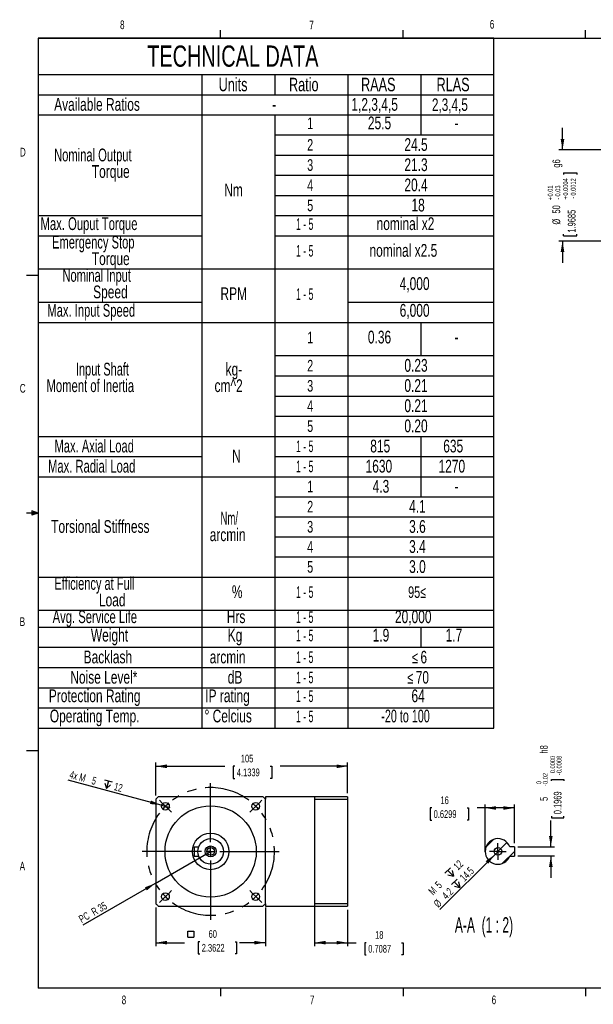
# Model space of a CAD drawing. Extents: x 11 to 421, y 5 to 275.
# Tile 1 of 5: x 11 to 168, y 6 to 275. Entities that reach past the tile are written whole.
import ezdxf
from ezdxf.enums import TextEntityAlignment as Align

# ---------------------------------------------------------------- set-up
doc = ezdxf.new("R2010")
doc.units = 0
doc.header["$PDSIZE"] = -1
doc.linetypes.add('CENTERX2', pattern=[20.32, 12.7, -2.54, 2.54, -2.54])
doc.layers.get('0').update_dxf_attribs({"linetype": 'CONTINUOUS'})
doc.dimstyles.new('SLDDIMSTYLE1', dxfattribs={"dimtxt": 2.116667, "dimasz": 3, "dimexe": 0, "dimexo": 0.0625, "dimgap": 0.529167, "dimtad": 0, "dimlfac": 2, "dimrnd": 1e-09, "dimzin": 12, "dimsah": 1, "dimcen": 0.09, "dimazin": 3, "dimtfac": 1, "dimtofl": 0, "dimtmove": 0, "dimatfit": 3})
doc.dimstyles.new('SLDDIMSTYLE10', dxfattribs={"dimtxt": 2.116667, "dimasz": 3, "dimexe": 0, "dimexo": 0.0625, "dimgap": 0.529167, "dimtad": 1, "dimlfac": 2, "dimrnd": 1e-09, "dimzin": 12, "dimblk1": 'NONE', "dimsah": 1, "dimcen": 0, "dimazin": 3, "dimtfac": 1, "dimtmove": 0, "dimatfit": 3})
doc.dimstyles.new('SLDDIMSTYLE11', dxfattribs={"dimtxt": 2.116667, "dimasz": 3, "dimexe": 0, "dimexo": 0.0625, "dimgap": 0.529167, "dimtad": 0, "dimlfac": 2, "dimrnd": 1e-09, "dimzin": 12, "dimsah": 1, "dimcen": 0.09, "dimazin": 3, "dimtol": 1, "dimtm": 0.02, "dimtfac": 1, "dimtmove": 0, "dimatfit": 3})
doc.dimstyles.new('SLDDIMSTYLE7', dxfattribs={"dimtxt": 2.116667, "dimasz": 3, "dimexe": 0, "dimexo": 0.0625, "dimgap": 0.529167, "dimtad": 0, "dimlfac": 2, "dimrnd": 1e-09, "dimzin": 12, "dimsah": 1, "dimcen": 0.09, "dimazin": 3, "dimtol": 1, "dimtp": 0.01, "dimtm": 0.03, "dimtfac": 1, "dimtmove": 0, "dimatfit": 3})
doc.dimstyles.new('SLDDIMSTYLE9', dxfattribs={"dimtxt": 2.116667, "dimasz": 3, "dimexe": 0, "dimexo": 0.0625, "dimgap": 0.529167, "dimtad": 1, "dimlfac": 2, "dimrnd": 1e-09, "dimzin": 12, "dimsah": 1, "dimcen": 0, "dimazin": 3, "dimtfac": 1, "dimtofl": 0, "dimtmove": 0, "dimatfit": 3})

# ---------------------------------------------------------------- blocks, each defined once
blk = doc.blocks.new('SW_TABLEANNOTATION_1')
at = {"color": 0, "linetype": 'CONTINUOUS'}
for p, q in [((0, 0), (0, -189.04)), ((124.88, 0), (0, 0)), ((124.88, -189.04), (124.88, 0)), ((0, -10), (124.88, -10)), ((44.88, -10), (44.88, -189.04)), ((64.88, -10), (64.88, -15.53)), ((84.88, -10), (84.88, -189.04)), ((104.88, -10), (104.88, -26.53)), ((0, -15.53), (124.88, -15.53)), ((0, -21.03), (124.88, -21.03)), ((64.88, -21.03), (64.88, -189.04)), ((64.88, -26.53), (124.88, -26.53)), ((64.88, -32.05), (124.88, -32.05)), ((64.88, -37.58), (124.88, -37.58)), ((64.88, -43.1), (124.88, -43.1)), ((0, -48.63), (44.88, -48.63)), ((64.88, -48.63), (124.88, -48.63)), ((0, -54.15), (44.88, -54.15)), ((64.88, -54.15), (124.88, -54.15)), ((0, -63.27), (124.88, -63.27)), ((0, -72.38), (44.88, -72.38)), ((84.88, -72.38), (124.88, -72.38)), ((0, -77.9), (124.88, -77.9)), ((104.88, -77.9), (104.88, -87.01)), ((64.88, -87.01), (124.88, -87.01)), ((64.88, -92.54), (124.88, -92.54)), ((64.88, -98.07), (124.88, -98.07)), ((64.88, -103.59), (124.88, -103.59)), ((0, -109.12), (124.88, -109.12)), ((104.88, -109.12), (104.88, -125.67)), ((0, -114.64), (44.88, -114.64)), ((64.88, -114.64), (124.88, -114.64)), ((0, -120.17), (124.88, -120.17)), ((64.88, -125.67), (124.88, -125.67)), ((64.88, -131.17), (124.88, -131.17)), ((64.88, -136.67), (124.88, -136.67)), ((64.88, -142.17), (124.88, -142.17)), ((0, -147.67), (124.88, -147.67)), ((0, -156.78), (124.88, -156.78)), ((0, -161.37), (124.88, -161.37)), ((104.88, -161.37), (104.88, -166.89)), ((0, -166.89), (124.88, -166.89)), ((0, -172.46), (124.88, -172.46)), ((0, -177.99), (124.88, -177.99)), ((0, -183.51), (124.88, -183.51)), ((0, -189.04), (124.88, -189.04))]:
    blk.add_line(p, q, dxfattribs=at)
for s, height, width, p in [('TECHNICAL DATA', 5.8208, 0.7, (29.89, -9.6)), ('Units', 3.704, 0.7, (49.45, -15.69)), ('Ratio', 3.704, 0.7, (68.73, -15.69)), ('RAAS', 3.704, 0.7, (88.48, -15.69)), ('RLAS', 3.704, 0.7, (109.17, -15.69)), ('Available Ratios', 3.5, 0.7, (4.37, -20.97)), ('-', 3.5, 0.7, (64.1, -20.97)), ('1,2,3,4,5', 3.5, 0.7, (85.83, -20.97)), ('2,3,4,5', 3.44, 0.7, (107.9, -21)), ('25.5', 3.5, 0.7, (90.35, -26.04)), ('1', 3.17, 0.7, (73.71, -25.89)), ('-', 3.5, 0.7, (114.1, -26.04)), ('2', 3.17, 0.7, (73.71, -31.8)), ('24.5', 3.5, 0.7, (100.35, -31.98)), ('Nominal Output ', 3.5, 0.653333, (4.36, -34.83)), ('Torque', 3.5, 0.7, (14.69, -39.35)), ('3', 3.17, 0.7, (73.71, -37.32)), ('21.3', 3.5, 0.7, (100.35, -37.51)), ('Nm', 3.5, 0.7, (50.97, -44.41)), ('4', 3.17, 0.7, (73.71, -42.85)), ('20.4', 3.5, 0.7, (100.35, -43.04)), ('5', 3.17, 0.7, (73.71, -48.38)), ('18', 3.5, 0.7, (102.29, -48.56)), ('Max. Ouput Torque', 3.5, 0.658824, (0.64, -53.65)), ('1 - 5', 3.175, 0.56, (70.66, -53.51)), ('nominal x2', 3.5, 0.7, (92.73, -53.65)), ('Emergency Stop ', 3.5, 0.653333, (3.79, -58.71)), ('nominal x2.5', 3.5, 0.7, (90.79, -60.97)), ('Torque', 3.5, 0.7, (14.69, -63.24)), ('1 - 5', 3.175, 0.56, (70.66, -60.83)), ('Nominal Input ', 3.5, 0.65, (6.65, -67.82)), ('4,000', 3.5, 0.7, (99.06, -70.08)), ('Speed', 3.5, 0.7, (15.05, -72.35)), ('RPM', 3.5, 0.7, (49.94, -72.85)), ('1 - 5', 3.175, 0.56, (70.66, -72.7)), ('Max. Input Speed', 3.5, 0.65625, (2.5, -77.4)), ('6,000', 3.5, 0.7, (99.06, -77.4)), ('1', 3.17, 0.7, (73.71, -84.58)), ('0.36', 3.5, 0.7, (90.35, -84.72)), ('-', 3.5, 0.7, (114.1, -84.72)), ('Input Shaft ', 3.5, 0.641667, (10.34, -93.51)), ('kg-', 3.5, 0.7, (51.36, -93.51)), ('2', 3.17, 0.7, (73.71, -92.29)), ('0.23', 3.5, 0.7, (100.35, -92.47)), ('Moment of Inertia', 3.5, 0.658824, (2.28, -98.04)), ('cm^ 2', 3.5, 0.7, (48.32, -98.04)), ('3', 3.17, 0.7, (73.71, -97.81)), ('0.21', 3.5, 0.7, (100.35, -98)), ('4', 3.17, 0.7, (73.71, -103.34)), ('0.21', 3.5, 0.7, (100.35, -103.52)), ('5', 3.17, 0.7, (73.71, -108.86)), ('0.20', 3.5, 0.7, (100.35, -109.05)), ('Max. Axial Load', 3.5, 0.653333, (4.47, -114.58)), ('1 - 5', 3.175, 0.56, (70.66, -114.39)), ('815', 3.5, 0.7, (91, -114.58)), ('635', 3.5, 0.7, (111, -114.58)), ('N', 3.5, 0.7, (53.15, -117.34)), ('Max. Radial Load', 3.5, 0.65625, (2.7, -120.1)), ('1 - 5', 3.175, 0.56, (70.66, -119.91)), ('1630', 3.5, 0.7, (89.71, -120.1)), ('1270', 3.5, 0.7, (109.71, -120.1)), ('1', 3.17, 0.7, (73.71, -125.43)), ('4.3', 3.5, 0.7, (91.65, -125.61)), ('-', 3.5, 0.7, (114.1, -125.61)), ('2', 3.17, 0.7, (73.71, -130.93)), ('4.1', 3.5, 0.7, (101.65, -131.11)), ('Nm/  ', 3.5, 0.56, (49.95, -134.35)), ('Torsional Stiffness', 3.5, 0.7, (3.55, -136.61)), ('3.6', 3.5, 0.7, (101.65, -136.61)), ('arcmin', 3.5, 0.7, (47, -138.88)), ('3', 3.17, 0.7, (73.71, -136.43)), ('3.4', 3.5, 0.7, (101.65, -142.11)), ('4', 3.17, 0.7, (73.71, -141.93)), ('3.0', 3.5, 0.7, (101.65, -147.61)), ('5', 3.17, 0.7, (73.71, -147.43)), ('Efficiency at Full ', 3.5, 0.644737, (4.42, -152.22)), ('%', 3.5, 0.7, (53.07, -154.49)), ('1 - 5', 3.175, 0.56, (70.66, -154.34)), ('95≤', 3.175, 0.7, (101.37, -154.34)), ('Load', 3.5, 0.7, (16.64, -156.75)), ('Avg. Service Life', 3.5, 0.658824, (3.95, -161.34)), ('Hrs', 3.5, 0.7, (51.68, -161.34)), ('1 - 5', 3.175, 0.56, (70.66, -161.19)), ('20,000', 3.5, 0.7, (97.77, -161.34)), ('Weight', 3.5, 0.7, (14.43, -166.39)), ('Kg', 3.5, 0.7, (51.93, -166.39)), ('1.9', 3.5, 0.7, (91.65, -166.39)), ('1.7', 3.5, 0.7, (111.65, -166.39)), ('1 - 5', 3.175, 0.56, (70.66, -166.24)), ('Backlash', 3.5, 0.7, (12.44, -172.37)), ('arcmin', 3.5, 0.7, (47, -172.37)), ('1 - 5', 3.175, 0.56, (70.66, -172.19)), ('≤', 3.17, 0.7, (102.45, -172.25)), ('6', 3.44, 0.7, (104.77, -172.36)), ('Noise Level*', 3.5, 0.7, (8.79, -177.92)), ('dB', 3.5, 0.7, (51.94, -177.92)), ('1 - 5', 3.175, 0.56, (70.66, -177.73)), ('≤', 3.17, 0.7, (101.18, -177.8)), ('70', 3.44, 0.7, (103.5, -177.91)), ('Protection Rating', 3.5, 0.7, (2.9, -183.01)), ('IP rating', 3.5, 0.7, (45.78, -183.01)), ('1 - 5', 3.175, 0.56, (70.66, -182.87)), ('64', 3.5, 0.7, (102.29, -183.01)), ('Operating Temp.', 3.5, 0.7, (3.18, -188.54)), ('%%d', 3.5, 0.7, (45.59, -188.54)), ('Celcius', 3.5, 0.7, (47.81, -188.54)), ('1 - 5', 3.175, 0.56, (70.66, -188.39)), ('-20 to 100', 3.5, 0.63, (94.03, -188.54))]:
    blk.add_text(s, height=height, dxfattribs=dict(at, width=width)).set_placement(p, align=Align.BOTTOM_LEFT)
blk = doc.blocks.new('*D26')
at = {"color": 7, "linetype": 'CONTINUOUS'}
for p, q in [((159.59, 239.69), (159.59, 245.69)), ((194.62, 239.69), (158.59, 239.69)), ((159.85, 233.39), (163.55, 233.39)), ((159.85, 233.39), (159.85, 232.96)), ((163.55, 233.39), (163.55, 232.96)), ((159.85, 216.15), (159.85, 216.58)), ((159.85, 216.15), (163.55, 216.15)), ((163.55, 216.15), (163.55, 216.58)), ((194.62, 214.69), (158.59, 214.69)), ((159.59, 214.69), (159.59, 208.69))]:
    blk.add_line(p, q, dxfattribs=at)
for points in [[(159.59, 239.69), (160.09, 242.69), (159.09, 242.69)], [(159.59, 214.69), (159.09, 211.69), (160.09, 211.69)]]:
    blk.add_solid(points, dxfattribs=at)
at = {"color": 7, "linetype": 'CONTINUOUS', "width": 0.7}
for s, height, p in [(' g6', 2.117, (159.59, 234.25)), ('0.0004', 1.323, (161.48, 227.16)), ('0.0012', 1.323, (163.58, 227.16)), ('0.01', 1.323, (157.27, 226.91)), ('0.03', 1.323, (159.37, 226.91)), ('+', 1.32, (161.48, 226.09)), ('-', 1.32, (163.58, 226.34)), ('+', 1.32, (157.27, 225.85)), ('50', 2.117, (159.59, 222.24)), ('-', 1.32, (159.37, 226.09)), ('1.9685', 2.117, (163.8, 217.01)), ('%%c', 2.117, (159.59, 219.21))]:
    blk.add_text(s, height=height, rotation=90, dxfattribs=at).set_placement(p, align=Align.BOTTOM_LEFT)
blk = doc.blocks.new('*D36')
at = {"color": 7, "linetype": 'CONTINUOUS'}
for p, q in [((91.66, 35.14), (91.66, 21.47)), ((100.66, 31.47), (100.66, 21.47)), ((91.66, 22.47), (100.66, 22.47)), ((100.66, 22.47), (103.08, 22.47)), ((105.82, 22.47), (105.39, 22.47)), ((105.39, 22.47), (105.39, 19.1)), ((115.5, 22.47), (115.93, 22.47)), ((115.93, 22.47), (115.93, 19.1)), ((105.39, 19.1), (105.82, 19.1)), ((115.93, 19.1), (115.5, 19.1))]:
    blk.add_line(p, q, dxfattribs=at)
for points in [[(91.66, 22.47), (94.66, 21.97), (94.66, 22.97)], [(100.66, 22.47), (97.66, 22.97), (97.66, 21.97)]]:
    blk.add_solid(points, dxfattribs=at)
at = {"color": 7, "linetype": 'CONTINUOUS', "width": 0.7}
for s, p in [('18', (108.24, 22.89, -3.95)), ('0.7087', (106.36, 19.1, -3.95))]:
    blk.add_text(s, height=2.117, rotation=360, dxfattribs=at).set_placement(p, align=Align.BOTTOM_LEFT)
blk = doc.blocks.new('SW_SYMBOL_MOD_BOX')
at = {"color": 0, "linetype": 'CONTINUOUS'}
for p, q in [((200, 200), (200, 800)), ((200, 800), (800, 800)), ((200, 200), (800, 200)), ((800, 800), (800, 200))]:
    blk.add_line(p, q, dxfattribs=at)
blk = doc.blocks.new('*D37')
at = {"color": 7, "linetype": 'CONTINUOUS'}
for p, q in [((48.16, 32.13), (48.16, 21.47)), ((78.16, 32.13), (78.16, 21.47)), ((48.16, 22.47), (55.98, 22.47)), ((60.19, 22.74), (59.76, 22.74)), ((59.76, 22.74), (59.76, 19.37)), ((69.86, 22.74), (70.29, 22.74)), ((70.29, 22.74), (70.29, 19.37)), ((78.16, 22.47), (71.04, 22.47)), ((59.76, 19.37), (60.19, 19.37)), ((70.29, 19.37), (69.86, 19.37))]:
    blk.add_line(p, q, dxfattribs=at)
for points in [[(48.16, 22.47), (51.16, 21.97), (51.16, 22.97)], [(78.16, 22.47), (75.16, 22.97), (75.16, 21.97)]]:
    blk.add_solid(points, dxfattribs=at)
at = {"color": 7, "linetype": 'CONTINUOUS', "xscale": 0.0027037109, "yscale": 0.0027037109, "zscale": 0.0027037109}
blk.add_blockref('SW_SYMBOL_MOD_BOX', (56.41, 23.46), dxfattribs=at)
at = {"color": 7, "linetype": 'CONTINUOUS', "width": 0.7}
for s, p in [('60', (62.6, 23.16, -3.95)), ('2.3622', (60.72, 19.37, -3.95))]:
    blk.add_text(s, height=2.117, rotation=360, dxfattribs=at).set_placement(p, align=Align.BOTTOM_LEFT)
blk = doc.blocks.new('*D38')
at = {"color": 7, "linetype": 'CONTINUOUS'}
for q in [(63.16, 47.47), (28.13, 27.24)]:
    blk.add_line((48, 38.72), q, dxfattribs=at)
blk.add_solid([(48, 38.72), (45.16, 37.65), (45.66, 36.78)], dxfattribs=at)
at = {"color": 7, "linetype": 'CONTINUOUS', "width": 0.7}
for s, p in [('R 35', (31.57, 29.22, -3.95)), ('PC', (28.13, 27.24, -3.95))]:
    blk.add_text(s, height=2.117, rotation=30, dxfattribs=at).set_placement(p, align=Align.BOTTOM_LEFT)
blk = doc.blocks.new('SW_SYMBOL_HOLE_DEPTH')
at = {"color": 0, "linetype": 'CONTINUOUS'}
for p, q in [((0, 875), (800, 875)), ((100, 555), (400, 75)), ((400, 875), (400, 75)), ((700, 555), (400, 75))]:
    blk.add_line(p, q, dxfattribs=at)
blk = doc.blocks.new('*D39')
at = {"color": 7, "linetype": 'CONTINUOUS'}
for q in [(24.16, 66.98), (51.99, 59.52)]:
    blk.add_line((49.58, 60.16), q, dxfattribs=at)
blk.add_solid([(49.58, 60.16), (46.81, 61.42), (46.55, 60.46)], dxfattribs=at)
at = {"color": 7, "linetype": 'CONTINUOUS', "xscale": 0.0027037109, "yscale": 0.0027037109, "zscale": 0.0027037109, "rotation": 345}
blk.add_blockref('SW_SYMBOL_HOLE_DEPTH', (33.48, 64.77), dxfattribs=at)
at = {"color": 7, "linetype": 'CONTINUOUS', "width": 0.7}
for s, height, p in [('4x M', 2.117, (24.15, 66.97, -3.95)), ('5', 2.12, (30.23, 65.34, -3.95)), ('12', 2.117, (36.33, 63.71, -3.95))]:
    blk.add_text(s, height=height, rotation=-15, dxfattribs=at).set_placement(p, align=Align.BOTTOM_LEFT)
blk = doc.blocks.new('_NONE')
blk = doc.blocks.new('*D40')
at = {"color": 7, "linetype": 'CONTINUOUS'}
for p, q in [((48.16, 62.8), (48.16, 71.79)), ((48.16, 70.79), (67.07, 70.79)), ((69.81, 70.79), (69.38, 70.79)), ((69.38, 70.79), (69.38, 67.43)), ((79.48, 70.79), (79.91, 70.79)), ((79.91, 70.79), (79.91, 67.43)), ((100.66, 70.79), (82.23, 70.79)), ((100.66, 63.47), (100.66, 71.79)), ((69.38, 67.43), (69.81, 67.43)), ((79.91, 67.43), (79.48, 67.43))]:
    blk.add_line(p, q, dxfattribs=at)
for points in [[(48.16, 70.79), (51.16, 70.29), (51.16, 71.29)], [(100.66, 70.79), (97.66, 71.29), (97.66, 70.29)]]:
    blk.add_solid(points, dxfattribs=at)
at = {"color": 7, "linetype": 'CONTINUOUS', "width": 0.7}
for s, p in [('105', (71.44, 71.22, -3.95)), ('4.1339', (70.35, 67.43, -3.95))]:
    blk.add_text(s, height=2.117, rotation=360, dxfattribs=at).set_placement(p, align=Align.BOTTOM_LEFT)
blk = doc.blocks.new('SW_CENTERMARKSYMBOL_5')
at = {"color": 0, "linetype": 'CONTINUOUS'}
for p, q in [((12.37, 14.87), (12.37, 31.12)), ((-0.88, 25.63), (-1.63, 26.38)), ((0, 24.75), (-0.88, 25.63)), ((0, 24.75), (0.88, 23.86)), ((24.75, 24.75), (23.86, 23.86)), ((24.75, 24.75), (25.63, 25.63)), ((25.63, 25.63), (26.38, 26.38)), ((0.88, 23.86), (1.63, 23.12)), ((23.86, 23.86), (23.12, 23.12)), ((12.37, 12.37), (12.37, 13.62)), ((9.87, 12.37), (-6.38, 12.37)), ((12.37, 12.37), (11.12, 12.37)), ((12.37, 12.37), (12.37, 11.12)), ((12.37, 12.37), (13.62, 12.37)), ((14.87, 12.37), (31.12, 12.37)), ((12.37, 9.87), (12.37, -6.38)), ((0, 0), (-0.88, -0.88)), ((0, 0), (0.88, 0.88)), ((0.88, 0.88), (1.63, 1.63)), ((23.86, 0.88), (23.12, 1.63)), ((24.75, 0), (23.86, 0.88)), ((24.75, 0), (25.63, -0.88)), ((-0.88, -0.88), (-1.63, -1.63)), ((25.63, -0.88), (26.38, -1.63))]:
    blk.add_line(p, q, dxfattribs=at)
at = {"color": 0, "linetype": 'CENTERX2'}
for start, end in [(53.1851, 126.8149), (143.1851, 216.8149), (323.1851, 36.8149), (233.1851, 306.8149)]:
    blk.add_arc((12.37, 12.37), 17.5, start, end, dxfattribs=at)
at = {"color": 0, "linetype": 'CONTINUOUS'}
for start, end in [(135, 139.0926), (130.9074, 135), (45, 49.0926), (40.9074, 45), (220.9074, 225), (225, 229.0926), (310.9074, 315), (315, 319.0926)]:
    blk.add_arc((12.37, 12.37), 17.5, start, end, dxfattribs=at)
blk = doc.blocks.new('*D42')
at = {"color": 7, "linetype": 'CONTINUOUS'}
for p, q in [((123.75, 59.37), (123.32, 59.37)), ((123.32, 59.37), (123.32, 56.01)), ((133.42, 59.37), (133.85, 59.37)), ((133.85, 59.37), (133.85, 56.01)), ((138.39, 59.37), (136.16, 59.37)), ((138.39, 48.47), (138.39, 60.37)), ((146.39, 59.37), (138.39, 59.37)), ((146.39, 49.72), (146.39, 60.37)), ((123.32, 56.01), (123.75, 56.01)), ((133.85, 56.01), (133.42, 56.01))]:
    blk.add_line(p, q, dxfattribs=at)
for points in [[(138.39, 59.37), (141.39, 58.87), (141.39, 59.87)], [(146.39, 59.37), (143.39, 59.87), (143.39, 58.87)]]:
    blk.add_solid(points, dxfattribs=at)
at = {"color": 7, "linetype": 'CONTINUOUS', "width": 0.7}
for s, p in [('16', (126.16, 59.8, 0.05)), ('0.6299', (124.28, 56.01, 0.05))]:
    blk.add_text(s, height=2.117, dxfattribs=at).set_placement(p, align=Align.BOTTOM_LEFT)
blk = doc.blocks.new('*D43')
at = {"color": 7, "linetype": 'CONTINUOUS'}
for p, q in [((156.59, 66.79), (156.59, 67.22)), ((156.59, 67.22), (159.95, 67.22)), ((159.95, 67.22), (159.95, 66.79)), ((156.59, 57.12), (156.59, 56.69)), ((156.59, 56.69), (159.95, 56.69)), ((159.95, 56.69), (159.95, 57.12)), ((156.39, 48.72), (156.39, 55.94)), ((147.39, 48.72), (157.39, 48.72)), ((147.39, 46.22), (157.39, 46.22)), ((156.39, 46.22), (156.39, 40.22))]:
    blk.add_line(p, q, dxfattribs=at)
for points in [[(156.39, 48.72), (156.89, 51.72), (155.89, 51.72)], [(156.39, 46.22), (155.89, 43.22), (156.89, 43.22)]]:
    blk.add_solid(points, dxfattribs=at)
at = {"color": 7, "linetype": 'CONTINUOUS', "width": 0.7}
for s, height, p in [('h8', 2.117, (156.16, 74.28, 32.55)), ('0.0000', 1.323, (157.96, 68.91, 32.55)), ('0.0008', 1.323, (159.72, 68.91, 32.55)), ('0.02', 1.323, (155.93, 65.94, 32.55)), ('-', 1.32, (159.72, 68.32, 32.55)), ('0', 1.32, (154.16, 65.94, 32.55)), ('-', 1.32, (155.93, 65.35, 32.55)), ('5', 2.12, (156.16, 61.29, 32.55)), ('0.1969', 2.117, (159.95, 57.65, 32.55))]:
    blk.add_text(s, height=height, rotation=90, dxfattribs=at).set_placement(p, align=Align.BOTTOM_LEFT)
blk = doc.blocks.new('*D44')
at = {"color": 7, "linetype": 'CONTINUOUS'}
for q in [(125.95, 31.53), (142.78, 48.35)]:
    blk.add_line((141.01, 46.58), q, dxfattribs=at)
blk.add_solid([(141.01, 46.58), (138.53, 44.81), (139.24, 44.11)], dxfattribs=at)
at = {"color": 7, "linetype": 'CONTINUOUS', "xscale": 0.0027037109, "yscale": 0.0027037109, "zscale": 0.0027037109, "rotation": 45}
for p in [(129.06, 39.8), (130.83, 36.7)]:
    blk.add_blockref('SW_SYMBOL_HOLE_DEPTH', p, dxfattribs=at)
at = {"color": 7, "linetype": 'CONTINUOUS', "width": 0.7}
for s, height, p in [('12', 2.117, (131.41, 41.74, 32.55)), ('14.5', 2.117, (133.18, 38.63, 32.55)), ('M', 2.12, (124.56, 34.89, 32.55)), ('5', 2.12, (126.4, 36.72, 32.55)), ('4.2', 2.117, (128.27, 33.72, 32.55)), ('%%c', 2.117, (126.01, 31.47, 32.55))]:
    blk.add_text(s, height=height, rotation=45, dxfattribs=at).set_placement(p, align=Align.BOTTOM_LEFT)
blk = doc.blocks.new('SW_CENTERMARKSYMBOL_6')
at = {"color": 0, "linetype": 'CONTINUOUS'}
for p, q in [((-1.25, 0), (-2.3, 0)), ((0, 0), (-1.25, 0)), ((0, 1.25), (0, 2.3)), ((0, 0), (0, 1.25)), ((0, 0), (0, -1.25)), ((0, 0), (1.25, 0)), ((1.25, 0), (2.3, 0)), ((0, -1.25), (0, -2.3))]:
    blk.add_line(p, q, dxfattribs=at)

msp = doc.modelspace()

# ---------------------------------------------------------------- linework, layer by layer
at = {"color": 7, "linetype": 'CONTINUOUS'}
for p, q in [((15.9068, 270.3087), (415.9568, 270.3087)), ((15.9068, 270.3087), (15.9068, 9.9587)), ((65.9067, 270.3087), (65.9067, 272.4626)), ((115.9129, 270.3087), (115.9129, 272.4626)), ((165.9192, 270.3087), (165.9192, 272.4626)), ((15.9068, 205.2212), (12.7318, 205.2212)), ((14.2004, 140.7435), (14.2004, 139.5602)), ((15.9068, 140.1337), (14.2004, 140.7435)), ((15.9068, 140.1337), (14.2004, 140.3632)), ((15.9068, 140.1337), (12.7318, 140.1337)), ((15.9068, 140.1337), (14.2004, 139.8718)), ((15.9068, 140.1337), (14.2004, 139.5602)), ((15.9068, 75.0462), (12.7318, 75.0462)), ((77.4974, 62.4653), (48.8225, 62.4653)), ((91.66, 62.4653), (78.16, 62.4653)), ((78.16, 62.4653), (78.16, 61.8027)), ((91.66, 62.4653), (91.66, 61.8027)), ((100.66, 62.4653), (91.66, 62.4653)), ((100.66, 62.4653), (100.66, 61.8027)), ((48.16, 61.8027), (48.16, 33.1278)), ((78.16, 33.1278), (78.16, 61.8027)), ((91.66, 61.8027), (100.66, 61.8027)), ((91.66, 61.8027), (91.66, 47.4653)), ((100.66, 61.8027), (100.66, 33.1278)), ((58.66, 48.7153), (58.66, 46.2153)), ((58.66, 48.7153), (59.8908, 48.7153)), ((138.3918, 47.4653), (138.3918, 50.9653)), ((138.6053, 48.6689), (140.6882, 50.7518)), ((142.7757, 48.3492), (144.3667, 49.9402)), ((146.3918, 48.7153), (145.161, 48.7153)), ((146.3918, 48.7153), (146.3918, 46.2153)), ((58.66, 46.2153), (59.8908, 46.2153)), ((91.66, 47.4653), (91.66, 33.1278)), ((143.0954, 44.1787), (146.3918, 47.4752)), ((145.161, 46.2153), (146.3918, 46.2153)), ((48.8225, 32.4653), (77.4974, 32.4653)), ((78.16, 33.1278), (78.16, 32.4653)), ((78.16, 32.4653), (91.66, 32.4653)), ((100.66, 33.1278), (91.66, 33.1278)), ((91.66, 33.1278), (91.66, 32.4653)), ((91.66, 32.4653), (100.66, 32.4653)), ((100.66, 33.1278), (100.66, 32.4653)), ((415.9568, 9.9587), (15.9068, 9.9587)), ((65.9067, 9.9587), (65.9067, 7.8048)), ((115.9129, 9.9587), (115.9129, 7.8048)), ((165.9192, 9.9587), (165.9192, 7.8048))]:
    msp.add_line(p, q, dxfattribs=at)
for centre, radius in [((50.7856, 59.8397), 1.05), ((63.16, 47.4653), 12.5), ((75.5344, 59.8397), 1.05), ((63.16, 47.4653), 5), ((63.16, 47.4653), 3.5), ((63.16, 47.4653), 1.5), ((63.16, 47.4653), 1.05), ((141.8918, 47.4653), 1.05), ((50.7856, 35.0909), 1.05), ((75.5344, 35.0909), 1.05)]:
    msp.add_circle(centre, radius, dxfattribs=at)
for centre, radius, start, end in [((63.16, 47.4653), 20.75, 133.706268, 136.293732), ((63.16, 47.4653), 20.75, 43.706268, 46.293732), ((141.8918, 47.4653), 3.5, 20.924832, 339.075168), ((63.16, 47.4653), 20.75, 223.706268, 226.293732), ((63.16, 47.4653), 20.75, 313.706268, 316.293732)]:
    msp.add_arc(centre, radius, start, end, dxfattribs=at)
msp.add_point((138.3918, 47.4653), dxfattribs=at)

# ---------------------------------------------------------------- block references
for name, p in [('SW_TABLEANNOTATION_1', (15.9068, 270.3154)), ('SW_CENTERMARKSYMBOL_5', (50.7856, 35.0909)), ('SW_CENTERMARKSYMBOL_6', (141.8918, 47.4653))]:
    msp.add_blockref(name, p, dxfattribs=at)

# ---------------------------------------------------------------- texts
for s, height, width, p in [('8', 2.3813, 0.7, (38.3309, 272.0505)), ('6', 2.3813, 0.7, (139.6667, 272.1838)), ('7', 2.3813, 0.7, (90.1951, 271.9783)), ('D', 2.3813, 0.7, (10.8867, 237.1521)), ('C', 2.3813, 0.7, (10.8538, 172.4531)), ('B', 2.3813, 0.7, (10.8306, 108.5188)), ('A', 2.3813, 0.7, (10.8207, 41.529)), ('A-A  (1 : 2)', 4.233333, 0.583333, (130.0917, 23.9519)), ('8', 2.3813, 0.7, (38.7801, 4.8797)), ('7', 2.3813, 0.7, (90.3586, 4.8872)), ('6', 2.3813, 0.7, (140.1782, 4.8973))]:
    msp.add_text(s, height=height, dxfattribs=dict(at, width=width)).set_placement(p, align=Align.BOTTOM_LEFT)

# ---------------------------------------------------------------- dimensions: what is measured, and where the dimension line sits
for base, p1, p2, text, dimstyle, picture, middle in [((159.595, 214.6937), (195.625, 239.6937), (195.625, 214.6937), '%%c<> g6', 'SLDDIMSTYLE7', '*D26', (159.595, 226.7219)), ((156.3918, 46.2153), (146.3918, 48.7153), (146.3918, 46.2153), '<>h8', 'SLDDIMSTYLE11', '*D43', (156.3918, 66.9653))]:
    dim = msp.add_linear_dim(base=base, p1=p1, p2=p2, angle=90, text=text, dimstyle=dimstyle, dxfattribs=at)
    dim.commit()
    dim.dimension.update_dxf_attribs({"geometry": picture, "text_midpoint": middle, "dimtype": 160})
for base, p1, p2, picture, middle in [((100.66, 70.7914), (48.16, 61.8027), (100.66, 62.4653), '*D40', (74.6475, 70.7914)), ((146.3918, 59.3704), (138.3918, 47.4653), (146.3918, 48.7153), '*D42', (128.5846, 59.3704)), ((100.66, 22.4653), (91.66, 36.1409), (100.66, 32.4653), '*D36', (110.66, 22.4653))]:
    dim = msp.add_linear_dim(base=base, p1=p1, p2=p2, dimstyle='SLDDIMSTYLE1', dxfattribs=at)
    dim.commit()
    dim.dimension.update_dxf_attribs({"geometry": picture, "text_midpoint": middle, "dimtype": 160})
for p1, p2, text, picture, middle in [((51.993, 59.5161), (49.5782, 60.1632), '4x M<>{\\fGDT;x}12', '*D39', (31.681, 64.9587)), ((142.7757, 48.3492), (141.0079, 46.5814), 'M<> {\\fGDT;x}12\\P%%c4.2{\\fGDT;x}14.5', '*D44', (131.2018, 36.7752))]:
    dim = msp.add_diameter_dim_2p(p1=p1, p2=p2, text=text, dimstyle='SLDDIMSTYLE10', override={"dimpost": '<>'}, dxfattribs=at)
    dim.commit()
    dim.dimension.update_dxf_attribs({"geometry": picture, "text_midpoint": middle, "dimtype": 163})
dim = msp.add_radius_dim(center=(63.16, 47.4653), mpoint=(48.0046, 38.7153), text='PCR <>', dimstyle='SLDDIMSTYLE9', dxfattribs=at)
dim.commit()
dim.dimension.update_dxf_attribs({"geometry": '*D38', "text_midpoint": (32.9922, 30.0479), "dimtype": 164})
dim = msp.add_linear_dim(base=(78.16, 22.4653), p1=(48.16, 33.1278), p2=(78.16, 33.1278), text='{\\fGDT;o}<>', dimstyle='SLDDIMSTYLE1', dxfattribs=at)
dim.commit()
dim.dimension.update_dxf_attribs({"geometry": '*D37', "text_midpoint": (63.5092, 22.4653), "dimtype": 160})

doc.saveas('drawing.dxf')
